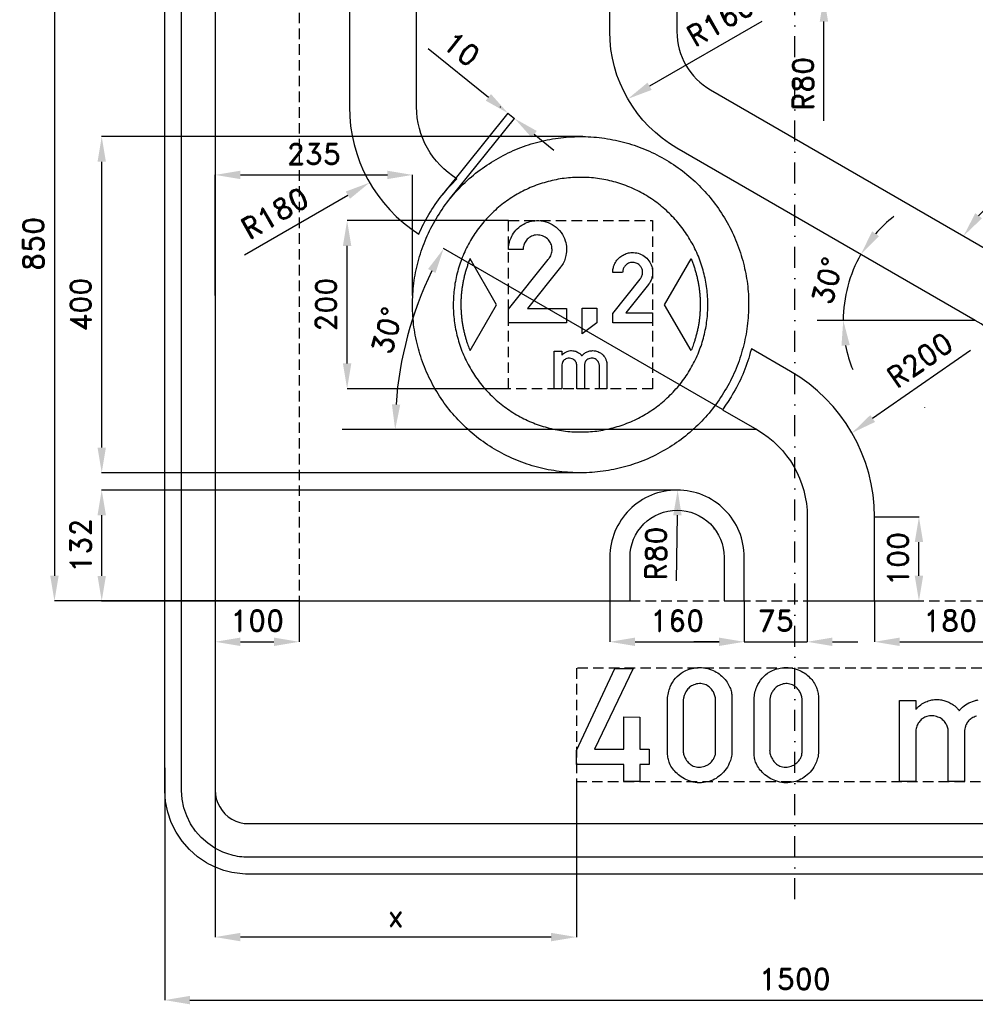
# Model space of a CAD drawing. Header units: millimetres. Extents: x -923 to 891, y -905 to 1016.
# Tile 1 of 3: x -923 to 215, y -905 to 267. Entities that reach past the tile are written whole.
import ezdxf

# ---------------------------------------------------------------- set-up
doc = ezdxf.new("R2010")
doc.units = ezdxf.units.MM
doc.header["$LTSCALE"] = 5
doc.linetypes.add('ČERCHOVANÁX2', pattern=[2, 1, -0.5, 0, -0.5])
doc.linetypes.add('ČÁRKOVANÁX2', pattern=[1.5, 1, -0.5])
doc.layers.add('Kóty', color=2, linetype='Continuous')
doc.layers.add('Značka', color=7, linetype='Continuous')
doc.styles.get("Standard").update_dxf_attribs({"font": 'romand.shx', "height": 25})
doc.dimstyles.get("Standard").update_dxf_attribs({"dimtxt": 25, "dimasz": 30, "dimexe": 0.18, "dimexo": 0.0625, "dimgap": 12.5, "dimtad": 1, "dimdec": 0, "dimzin": 0, "dimdsep": 46, "dimtxsty": 'Standard', "dimcen": 0.09, "dimadec": 0, "dimazin": 0, "dimtfac": 1, "dimtdec": 0, "dimtofl": 0, "dimtmove": 0, "dimatfit": 3, "dimfxl": 1, "dimtolj": 1, "dimtzin": 0, "dimarcsym": 0})

# ---------------------------------------------------------------- blocks, each defined once
blk = doc.blocks.new('*D0')
at = {"layer": 'Defpoints', "color": 0, "transparency": 16777216}
for p in [(-690, -591.3), (-260, -640), (-690, -825)]:
    blk.add_point(p, dxfattribs=at)
at = {"layer": 'Kóty', "color": 0, "lineweight": -2, "transparency": 16777216}
for p, q in [((-690, -591.4), (-690, -825.2)), ((-260, -640), (-260, -825.2)), ((-290, -825), (-660, -825))]:
    blk.add_line(p, q, dxfattribs=at)
at = {"layer": 'Kóty', "color": 0, "transparency": 16777216}
for points in [[(-660, -820), (-660, -830), (-690, -825)], [(-290, -820), (-290, -830), (-260, -825)]]:
    blk.add_solid(points, dxfattribs=at)
at = {"layer": 'Kóty', "color": 0, "transparency": 16777216, "insert": (-475, -800), "char_height": 25, "attachment_point": 5}
blk.add_mtext('\\A1;x', dxfattribs=at)
blk = doc.blocks.new('*D2')
at = {"layer": 'Defpoints', "color": 0, "transparency": 16777216}
for p in [(-532.9, 27.6), (-340.7, 27.6), (-340.7, -172.4)]:
    blk.add_point(p, dxfattribs=at)
at = {"layer": 'Kóty', "color": 0, "lineweight": -2, "transparency": 16777216}
for p, q in [((-340.7, 27.6), (-533, 27.6)), ((-532.9, -142.4), (-532.9, -2.4)), ((-340.7, -172.4), (-533, -172.4))]:
    blk.add_line(p, q, dxfattribs=at)
at = {"layer": 'Kóty', "color": 0, "transparency": 16777216}
for points in [[(-537.9, -2.4), (-527.9, -2.4), (-532.9, 27.6)], [(-537.9, -142.4), (-527.9, -142.4), (-532.9, -172.4)]]:
    blk.add_solid(points, dxfattribs=at)
at = {"layer": 'Kóty', "color": 0, "transparency": 16777216, "insert": (-557.9, -72.4), "char_height": 25, "attachment_point": 5, "rotation": 90}
blk.add_mtext('\\A1;200', dxfattribs=at)
blk = doc.blocks.new('*D3')
at = {"layer": 'Defpoints', "color": 0, "transparency": 16777216}
for p in [(-825, 127.6), (-252.4, 127.6), (-253.9, -272.4)]:
    blk.add_point(p, dxfattribs=at)
at = {"layer": 'Kóty', "color": 0, "lineweight": -2, "transparency": 16777216}
for p, q in [((-252.4, 127.6), (-825.2, 127.6)), ((-825, -242.4), (-825, 97.6)), ((-253.9, -272.4), (-825.2, -272.4))]:
    blk.add_line(p, q, dxfattribs=at)
at = {"layer": 'Kóty', "color": 0, "transparency": 16777216}
for points in [[(-830, 97.6), (-820, 97.6), (-825, 127.6)], [(-830, -242.4), (-820, -242.4), (-825, -272.4)]]:
    blk.add_solid(points, dxfattribs=at)
at = {"layer": 'Kóty', "color": 0, "transparency": 16777216, "insert": (-850, -72.4), "char_height": 25, "attachment_point": 5, "rotation": 90}
blk.add_mtext('\\A1;400', dxfattribs=at)
blk = doc.blocks.new('*D5')
at = {"layer": 'Defpoints', "color": 0, "transparency": 16777216}
for p in [(94.9, -425), (274.9, -425), (274.9, -473.6)]:
    blk.add_point(p, dxfattribs=at)
at = {"layer": 'Kóty', "color": 0, "lineweight": -2, "transparency": 16777216}
for p, q in [((94.9, -425.1), (94.9, -473.8)), ((274.9, -425.1), (274.9, -473.8)), ((124.9, -473.6), (244.9, -473.6))]:
    blk.add_line(p, q, dxfattribs=at)
at = {"layer": 'Kóty', "color": 0, "transparency": 16777216}
for points in [[(124.9, -468.6), (124.9, -478.6), (94.9, -473.6)], [(244.9, -468.6), (244.9, -478.6), (274.9, -473.6)]]:
    blk.add_solid(points, dxfattribs=at)
at = {"layer": 'Kóty', "color": 0, "transparency": 16777216, "insert": (184.9, -448.6), "char_height": 25, "attachment_point": 5}
blk.add_mtext('\\A1;180', dxfattribs=at)
blk = doc.blocks.new('*D7')
at = {"layer": 'Defpoints', "color": 0, "transparency": 16777216}
for p in [(-350.2, 162.9), (-506.1, 72.9)]:
    blk.add_point(p, dxfattribs=at)
at = {"layer": 'Kóty', "color": 0, "lineweight": -2, "transparency": 16777216}
for p, q in [((-350.3, 162.9), (-350.1, 162.9)), ((-350.2, 162.8), (-350.2, 163)), ((-654.9, -13), (-532, 57.9))]:
    blk.add_line(p, q, dxfattribs=at)
at = {"layer": 'Kóty', "color": 0, "transparency": 16777216}
blk.add_solid([(-534.5, 62.2), (-529.5, 53.6), (-506.1, 72.9)], dxfattribs=at)
at = {"layer": 'Kóty', "color": 0, "transparency": 16777216, "insert": (-619, 36.6), "char_height": 25, "attachment_point": 5, "rotation": 30}
blk.add_mtext('\\A1;R180', dxfattribs=at)
blk = doc.blocks.new('*D8')
at = {"layer": 'Defpoints', "color": 0, "transparency": 16777216}
for p in [(68.1, -225), (-96, -339.3)]:
    blk.add_point(p, dxfattribs=at)
at = {"layer": 'Kóty', "color": 0, "lineweight": -2, "transparency": 16777216}
for p, q in [((209.2, -126.8), (92.7, -207.9)), ((-96.1, -339.3), (-95.9, -339.3)), ((-96, -339.4), (-96, -339.2))]:
    blk.add_line(p, q, dxfattribs=at)
at = {"layer": 'Kóty', "color": 0, "transparency": 16777216}
blk.add_solid([(89.9, -203.8), (95.6, -212), (68.1, -225)], dxfattribs=at)
at = {"layer": 'Kóty', "color": 0, "transparency": 16777216, "insert": (149, -138.2), "char_height": 25, "attachment_point": 5, "rotation": 34.8562}
blk.add_mtext('\\A1;R200', dxfattribs=at)
blk = doc.blocks.new('*D9')
at = {"layer": 'Defpoints', "color": 0, "transparency": 16777216}
for p in [(94.9, -325), (147.8, -325), (94.9, -425)]:
    blk.add_point(p, dxfattribs=at)
at = {"layer": 'Kóty', "color": 0, "lineweight": -2, "transparency": 16777216}
for p, q in [((95, -325), (148, -325)), ((147.8, -395), (147.8, -355)), ((95, -425), (148, -425))]:
    blk.add_line(p, q, dxfattribs=at)
at = {"layer": 'Kóty', "color": 0, "transparency": 16777216}
for points in [[(142.8, -355), (152.8, -355), (147.8, -325)], [(142.8, -395), (152.8, -395), (147.8, -425)]]:
    blk.add_solid(points, dxfattribs=at)
at = {"layer": 'Kóty', "color": 0, "transparency": 16777216, "insert": (122.8, -375), "char_height": 25, "attachment_point": 5, "rotation": 90}
blk.add_mtext('\\A1;100', dxfattribs=at)
blk = doc.blocks.new('*D10')
at = {"layer": 'Defpoints', "color": 0, "transparency": 16777216}
for p in [(-449.7, -73.8), (-86.2, -197.4), (-538.7, -221.1), (-45.1, -221.1), (-45.1, -221.1)]:
    blk.add_point(p, dxfattribs=at)
at = {"layer": 'Kóty', "color": 0, "lineweight": -2, "transparency": 16777216}
blk.add_line((-86.2, -197.3), (-418.1, -5.7), dxfattribs=at)
blk.add_arc((-45.1, -221.1), 430.6, 153.9926, 176.0074, dxfattribs=at)
at = {"layer": 'Kóty', "color": 0, "transparency": 16777216}
for points in [[(-436.5, -29.9), (-427.7, -34.6), (-418, -5.8)], [(-469.6, -191.3), (-479.6, -190.9), (-475.7, -221.1)]]:
    blk.add_solid(points, dxfattribs=at)
at = {"layer": 'Kóty', "color": 0, "transparency": 16777216, "insert": (-485.2, -103.2), "char_height": 25, "attachment_point": 5, "rotation": 75}
blk.add_mtext('\\A1;30°', dxfattribs=at)
blk = doc.blocks.new('*D15')
at = {"layer": 'Defpoints', "color": 0, "transparency": 16777216}
for p in [(-100.2, 183.2), (391, 168), (295.6, 71.7), (254.9, -21.8), (306.4, -64.4)]:
    blk.add_point(p, dxfattribs=at)
at = {"layer": 'Kóty', "color": 0, "lineweight": -2, "transparency": 16777216}
blk.add_arc((310.2, -53.7), 126.3, 83.6434, 136.3566, dxfattribs=at)
at = {"layer": 'Kóty', "color": 0, "transparency": 16777216}
for points in [[(325.4, 76.6), (323.1, 66.9), (353.4, 64.9)], [(222.9, 30.4), (214.9, 36.4), (200.9, 9.4)]]:
    blk.add_solid(points, dxfattribs=at)
at = {"layer": 'Kóty', "color": 0, "transparency": 16777216, "insert": (258.5, 88.4), "char_height": 25, "attachment_point": 5, "rotation": 20}
blk.add_mtext('\\A1;80°', dxfattribs=at)
blk = doc.blocks.new('*D23')
at = {"layer": 'Defpoints', "color": 0, "transparency": 16777216}
for p in [(-60.1, -425), (14.9, -425), (-60.1, -473.6)]:
    blk.add_point(p, dxfattribs=at)
at = {"layer": 'Kóty', "color": 0, "lineweight": -2, "transparency": 16777216}
for p, q in [((-60.1, -425.1), (-60.1, -473.8)), ((14.9, -425.1), (14.9, -473.8)), ((-90.1, -473.6), (-120.1, -473.6)), ((44.9, -473.6), (74.9, -473.6))]:
    blk.add_line(p, q, dxfattribs=at)
at = {"layer": 'Kóty', "color": 0, "transparency": 16777216}
for points in [[(-90.1, -468.6), (-90.1, -478.6), (-60.1, -473.6)], [(44.9, -468.6), (44.9, -478.6), (14.9, -473.6)]]:
    blk.add_solid(points, dxfattribs=at)
at = {"layer": 'Kóty', "color": 0, "transparency": 16777216, "insert": (-22.6, -448.6), "char_height": 25, "attachment_point": 5}
blk.add_mtext('\\A1;75', dxfattribs=at)
blk = doc.blocks.new('*D26')
at = {"layer": 'Defpoints', "color": 0, "transparency": 16777216}
for p in [(-590.1, 425), (-881.3, -425), (-590.1, -425)]:
    blk.add_point(p, dxfattribs=at)
at = {"layer": 'Kóty', "color": 0, "lineweight": -2, "transparency": 16777216}
for p, q in [((-590.1, 425), (-881.4, 425)), ((-881.3, 395), (-881.3, -395)), ((-590.1, -425), (-881.4, -425))]:
    blk.add_line(p, q, dxfattribs=at)
at = {"layer": 'Kóty', "color": 0, "transparency": 16777216}
for points in [[(-886.3, 395), (-876.3, 395), (-881.3, 425)], [(-886.3, -395), (-876.3, -395), (-881.3, -425)]]:
    blk.add_solid(points, dxfattribs=at)
at = {"layer": 'Kóty', "color": 0, "transparency": 16777216, "insert": (-906.3, 0), "char_height": 25, "attachment_point": 5, "rotation": 90}
blk.add_mtext('\\A1;850', dxfattribs=at)
blk = doc.blocks.new('*D29')
at = {"layer": 'Defpoints', "color": 0, "transparency": 16777216}
for p in [(-220.1, -425), (-60.1, -425.1), (-60.1, -473.6)]:
    blk.add_point(p, dxfattribs=at)
at = {"layer": 'Kóty', "color": 0, "lineweight": -2, "transparency": 16777216}
for p, q in [((-220.1, -425.1), (-220.1, -473.8)), ((-60.1, -425.1), (-60.1, -473.8)), ((-190.1, -473.6), (-90.1, -473.6))]:
    blk.add_line(p, q, dxfattribs=at)
at = {"layer": 'Kóty', "color": 0, "transparency": 16777216}
for points in [[(-190.1, -468.6), (-190.1, -478.6), (-220.1, -473.6)], [(-90.1, -468.6), (-90.1, -478.6), (-60.1, -473.6)]]:
    blk.add_solid(points, dxfattribs=at)
at = {"layer": 'Kóty', "color": 0, "transparency": 16777216, "insert": (-140.1, -448.6), "char_height": 25, "attachment_point": 5}
blk.add_mtext('\\A1;160', dxfattribs=at)
blk = doc.blocks.new('*D30')
at = {"layer": 'Defpoints', "color": 0, "transparency": 16777216}
for p in [(-825, -293), (-140.1, -293), (-220.1, -425.1)]:
    blk.add_point(p, dxfattribs=at)
at = {"layer": 'Kóty', "color": 0, "lineweight": -2, "transparency": 16777216}
for p, q in [((-140.1, -293), (-825.2, -293)), ((-825, -395.1), (-825, -323)), ((-220.1, -425.1), (-825.2, -425.1))]:
    blk.add_line(p, q, dxfattribs=at)
at = {"layer": 'Kóty', "color": 0, "transparency": 16777216}
for points in [[(-830, -323), (-820, -323), (-825, -293)], [(-830, -395.1), (-820, -395.1), (-825, -425.1)]]:
    blk.add_solid(points, dxfattribs=at)
at = {"layer": 'Kóty', "color": 0, "transparency": 16777216, "insert": (-850, -359), "char_height": 25, "attachment_point": 5, "rotation": 90}
blk.add_mtext('\\A1;132', dxfattribs=at)
blk = doc.blocks.new('*D34')
at = {"layer": 'Defpoints', "color": 0, "transparency": 16777216}
for p in [(-750, -623.5), (750, -623.5), (750, -900)]:
    blk.add_point(p, dxfattribs=at)
at = {"layer": 'Kóty', "color": 0, "lineweight": -2, "transparency": 16777216}
for p, q in [((-750, -623.6), (-750, -900.2)), ((750, -623.6), (750, -900.2)), ((-720, -900), (720, -900))]:
    blk.add_line(p, q, dxfattribs=at)
at = {"layer": 'Kóty', "color": 0, "transparency": 16777216}
for points in [[(-720, -895), (-720, -905), (-750, -900)], [(720, -895), (720, -905), (750, -900)]]:
    blk.add_solid(points, dxfattribs=at)
at = {"layer": 'Kóty', "color": 0, "transparency": 16777216, "insert": (0, -875), "char_height": 25, "attachment_point": 5}
blk.add_mtext('\\A1;1500', dxfattribs=at)
blk = doc.blocks.new('*D36')
at = {"layer": 'Defpoints', "color": 0, "transparency": 16777216}
for p in [(-690, -425.1), (-590.1, -425), (-590.1, -473.6)]:
    blk.add_point(p, dxfattribs=at)
at = {"layer": 'Kóty', "color": 0, "lineweight": -2, "transparency": 16777216}
for p, q in [((-690, -425.1), (-690, -473.8)), ((-590.1, -425.1), (-590.1, -473.8)), ((-660, -473.6), (-620.1, -473.6))]:
    blk.add_line(p, q, dxfattribs=at)
at = {"layer": 'Kóty', "color": 0, "transparency": 16777216}
for points in [[(-660, -468.6), (-660, -478.6), (-690, -473.6)], [(-620.1, -468.6), (-620.1, -478.6), (-590.1, -473.6)]]:
    blk.add_solid(points, dxfattribs=at)
at = {"layer": 'Kóty', "color": 0, "transparency": 16777216, "insert": (-640, -448.6), "char_height": 25, "attachment_point": 5}
blk.add_mtext('\\A1;100', dxfattribs=at)
blk = doc.blocks.new('*D40')
at = {"layer": 'Defpoints', "color": 0, "transparency": 16777216}
for p in [(34.7, 374.5), (34.7, 294.5)]:
    blk.add_point(p, dxfattribs=at)
at = {"layer": 'Kóty', "color": 0, "lineweight": -2, "transparency": 16777216}
for p, q in [((34.6, 374.5), (34.8, 374.5)), ((34.7, 374.4), (34.7, 374.6)), ((34.7, 146.4), (34.7, 264.5))]:
    blk.add_line(p, q, dxfattribs=at)
at = {"layer": 'Kóty', "color": 0, "transparency": 16777216}
blk.add_solid([(29.7, 264.5), (39.7, 264.5), (34.7, 294.5)], dxfattribs=at)
at = {"layer": 'Kóty', "color": 0, "transparency": 16777216, "insert": (9.7, 190.5), "char_height": 25, "attachment_point": 5, "rotation": 90}
blk.add_mtext('\\A1;R80', dxfattribs=at)
blk = doc.blocks.new('*D41')
at = {"layer": 'Defpoints', "color": 0, "transparency": 16777216}
for p in [(-140.2, 113.9), (67.2, -37.3), (26.6, -91.1), (214.9, -91.1), (214.9, -91.1)]:
    blk.add_point(p, dxfattribs=at)
at = {"layer": 'Kóty', "color": 0, "lineweight": -2, "transparency": 16777216}
for start, end in [(128.104, 139.052), (190.948, 201.896)]:
    blk.add_arc((214.9, -91.1), 157.2, start, end, dxfattribs=at)
at = {"layer": 'Kóty', "color": 0, "transparency": 16777216}
for points in [[(100.2, 9.1), (92.1, 14.9), (78.7, -12.5)], [(55.6, -121.4), (65.5, -120.5), (57.7, -91.1)]]:
    blk.add_solid(points, dxfattribs=at)
at = {"layer": 'Kóty', "color": 0, "transparency": 16777216, "insert": (38.9, -43.9), "char_height": 25, "attachment_point": 5, "rotation": 75}
blk.add_mtext('\\A1;30°', dxfattribs=at)
blk = doc.blocks.new('*D42')
at = {"layer": 'Defpoints', "color": 0, "transparency": 16777216}
for p in [(-455, 82), (-690, -61.3), (-455, -61.3)]:
    blk.add_point(p, dxfattribs=at)
at = {"layer": 'Kóty', "color": 0, "lineweight": -2, "transparency": 16777216}
for p, q in [((-690, -61.3), (-690, 82.1)), ((-455, -61.3), (-455, 82.1)), ((-660, 82), (-485, 82))]:
    blk.add_line(p, q, dxfattribs=at)
at = {"layer": 'Kóty', "color": 0, "transparency": 16777216}
for points in [[(-660, 87), (-660, 77), (-690, 82)], [(-485, 87), (-485, 77), (-455, 82)]]:
    blk.add_solid(points, dxfattribs=at)
at = {"layer": 'Kóty', "color": 0, "transparency": 16777216, "insert": (-572.5, 107), "char_height": 25, "attachment_point": 5}
blk.add_mtext('\\A1;235', dxfattribs=at)
blk = doc.blocks.new('*D43')
at = {"layer": 'Defpoints', "color": 0, "transparency": 16777216}
for p in [(-341.4, 155.5), (-418.8, 59.2), (-411, 53)]:
    blk.add_point(p, dxfattribs=at)
at = {"layer": 'Kóty', "color": 0, "lineweight": -2, "transparency": 16777216}
for p, q in [((-364.7, 174.3), (-436.3, 231.9)), ((-418.7, 59.3), (-341.2, 155.6)), ((-410.9, 53), (-333.5, 149.3)), ((-310.2, 130.4), (-286.8, 111.6))]:
    blk.add_line(p, q, dxfattribs=at)
at = {"layer": 'Kóty', "color": 0, "transparency": 16777216}
for points in [[(-361.6, 178.2), (-367.9, 170.4), (-341.4, 155.5)], [(-307.1, 134.3), (-313.3, 126.5), (-333.6, 149.2)]]:
    blk.add_solid(points, dxfattribs=at)
at = {"layer": 'Kóty', "color": 0, "transparency": 16777216, "insert": (-396.6, 231.9), "char_height": 25, "attachment_point": 5, "rotation": 321.1897}
blk.add_mtext('\\A1;10', dxfattribs=at)

msp = doc.modelspace()

# ---------------------------------------------------------------- linework, layer by layer
at = {"layer": 'Kóty'}
for p, q in [((-39.4, 264.4), (-172.8, 187.5)), ((154.8, -195), (155, -195)), ((154.9, -195.1), (154.9, -194.9)), ((-140.6, -401), (-139.7, -323))]:
    msp.add_line(p, q, dxfattribs=at)
for points in [[(-341.4, 155.5), (-333.6, 149.2)], [(214.9, -91.1), (26.6, -91.1)], [(-45.1, -221.1), (-538.7, -221.1)], [(-60.1, -473.6), (14.9, -473.6)]]:
    msp.add_lwpolyline(points, dxfattribs=at)
msp.add_arc((218.2, -92), 160.6, 150.316, 179.684, dxfattribs=at)
for points in [[(-175.3, 191.8), (-170.3, 183.2), (-198.7, 172.5)], [(-144.7, -323), (-134.7, -323), (-139.4, -293)]]:
    msp.add_solid(points, dxfattribs=at)
at = {"layer": 'Značka', "color": 6, "linetype": 'ČERCHOVANÁX2', "ltscale": 5}
msp.add_lwpolyline([(0, -780), (0, 780)], dxfattribs=at)
at = {"layer": 'Značka', "color": 5}
for points in [[(-650, -750), (-650.4, -750), (-650.8, -750, -0.032179), (-663.7, -749.1, -0.035424), (-676.4, -746.5, -0.036246), (-688.7, -742.3, -0.034396), (-700.2, -736.5), (-711, -729.3), (-720.7, -720.7), (-729.3, -711), (-736.5, -700.2), (-742.3, -688.7), (-746.5, -676.4), (-749.1, -663.7), (-750, -650.8), (-750, -650.4), (-750, -650), (-750, 650)], [(-650, -730), (-650.3, -730), (-650.6, -730, -0.032186), (-661, -729.3, -0.035459), (-671.1, -727.2, -0.036279), (-680.9, -723.8), (-690.2, -719.2), (-698.8, -713.4), (-706.6, -706.6), (-713.4, -698.8), (-719.2, -690.2), (-723.8, -680.9), (-727.2, -671.1), (-729.3, -661), (-730, -650.6), (-730, -650.3), (-730, -650), (-730, 650)], [(-690, 650), (-690, -650), (-690, -650.2), (-690, -650.3), (-689.6, -655.5), (-688.6, -660.6), (-686.9, -665.5), (-684.6, -670.1), (-681.7, -674.4), (-678.3, -678.3), (-674.4, -681.7), (-670.1, -684.6), (-665.5, -686.9), (-660.5, -688.6), (-655.5, -689.7, 0.036734), (-650.3, -690), (-650.2, -690), (-650, -690)], [(750, 650), (750, -650), (750, -650.4), (750, -650.8), (749.1, -663.7), (746.5, -676.4), (742.3, -688.7), (736.5, -700.2), (729.3, -711), (720.7, -720.7), (711, -729.3), (700.2, -736.5), (688.7, -742.3, -0.033376), (676.4, -746.5, -0.034135), (663.7, -749.1, -0.036747), (650.8, -750), (650.4, -750), (650, -750), (-650, -750)], [(-650, -690), (650, -690), (650.2, -690), (650.3, -690, 0.032172), (655.5, -689.6, 0.035405), (660.6, -688.6), (665.5, -686.9), (670.1, -684.6), (674.4, -681.7), (678.3, -678.3), (681.7, -674.4), (684.6, -670.1), (686.9, -665.5), (688.6, -660.6), (689.7, -655.5), (690, -650.3), (690, -650.2), (690, -650), (690, 650)], [(730, 650), (730, -650), (730, -650.3), (730, -650.6), (729.3, -661), (727.2, -671.1), (723.8, -680.9), (719.2, -690.2), (713.4, -698.8), (706.6, -706.6), (698.8, -713.4), (690.2, -719.2), (680.9, -723.8), (671.1, -727.2, -0.034161), (661, -729.3, -0.03675), (650.6, -730), (650.3, -730), (650, -730), (-650, -730)], [(480, 302.4), (480, 219.3, -0.087489), (466.1, 140.7), (363.9, -140.2, 0.093438), (354.9, -195), (354.9, -425), (274.9, -425), (274.9, -195, 0.267949), (214.9, -91.1), (-140.2, 113.9, -0.267949), (-220.2, 252.5), (-220.2, 302.4)], [(-140.2, 302.4), (-140.2, 252.5, 0.267949), (-100.2, 183.2), (254.9, -21.8, -0.084074), (306.4, -64.4), (391, 168, 0.087489), (400, 219.3), (400, 302.4)], [(-340.7, -94.1), (-340.7, -77.9), (-293.4, -18.5, 0.004071), (-292.8, -17.6, 0.012139), (-292.1, -16.7, 0.08299), (-289.5, -11.3, 0.094408), (-289, -5.4, 0.092134), (-290.2, 0, 0.08404), (-293.3, 4.6, 0.098137), (-298.6, 8.8, 0.106051), (-305.1, 10.5, 0.106168), (-311.7, 9.7, 0.099954), (-317.5, 6.3, 0.083722), (-321.1, 2.1, 0.091648), (-323, -3, 0.026146), (-323.3, -4.8, 0.008682), (-323.5, -6.7), (-340.7, -6.7, -0.003377), (-340.6, -5.1, -0.010131), (-340.6, -3.5, -0.059422), (-339.1, 3.8, -0.058235), (-336, 10.6, -0.072151), (-330.3, 18, -0.072222), (-322.7, 23.5, -0.061479), (-315.4, 26.5, -0.059941), (-307.6, 27.6, -0.083063), (-296.4, 26.3, -0.087047), (-286.3, 21.4, -0.087765), (-278.2, 13.6, -0.087799), (-273.2, 3.5, -0.068484), (-271.7, -5.1, -0.062422), (-272.4, -13.8, -0.05069), (-274.3, -20.3, -0.061844), (-277.6, -26.1, -0.008353), (-278.2, -27, -0.002783), (-278.9, -27.9), (-318.1, -76.8), (-271.8, -76.8), (-271.8, -94.1), (-340.7, -94.1)], [(-216.7, -94.1), (-216.7, -83), (-184.2, -42.1, 0.004071), (-183.8, -41.5, 0.012139), (-183.3, -40.9, 0.08299), (-181.6, -37.2, 0.094408), (-181.2, -33.1, 0.092134), (-182, -29.4, 0.08404), (-184.1, -26.2, 0.098137), (-187.8, -23.4, 0.106051), (-192.2, -22.2, 0.106168), (-196.8, -22.7, 0.099954), (-200.8, -25.1, 0.083722), (-203.3, -28, 0.091648), (-204.6, -31.4, 0.026146), (-204.8, -32.7, 0.008682), (-204.9, -34), (-216.7, -34, -0.003377), (-216.7, -32.9, -0.010131), (-216.6, -31.8, -0.059422), (-215.6, -26.8, -0.058235), (-213.5, -22.1, -0.072151), (-209.6, -17, -0.072222), (-204.3, -13.3, -0.061479), (-199.3, -11.2, -0.059941), (-194, -10.4, -0.083063), (-186.3, -11.3, -0.087047), (-179.3, -14.7, -0.087765), (-173.7, -20.1, -0.087799), (-170.3, -27, -0.068484), (-169.3, -32.9, -0.062422), (-169.8, -38.9, -0.05069), (-171.1, -43.3, -0.061844), (-173.3, -47.3, -0.008353), (-173.8, -47.9, -0.002783), (-174.2, -48.5), (-201.2, -82.2), (-169.3, -82.2), (-169.3, -94.1), (-216.7, -94.1)], [(-386.6, -126.9), (-355, -72.4), (-386.6, -17.8), (-386.7, -17.9), (-386.7, -18), (-386.9, -18.4), (-387, -18.7), (-387.2, -19.1), (-387.4, -19.6, 0.008441), (-389, -23.9, 0.010131), (-390.5, -28.4, 0.009595), (-391.9, -32.8, 0.006815), (-393.1, -37.3, 0.006632), (-394.1, -41.9, 0.009046), (-395.1, -46.4, 0.009795), (-395.9, -51, 0.008885), (-396.5, -55.6, 0.008869), (-397, -60.3, 0.009745), (-397.3, -64.9, 0.009043), (-397.4, -69.6, 0.006757), (-397.4, -74.2, 0.006755), (-397.3, -78.9, 0.009039), (-397, -83.6, 0.009746), (-396.6, -88.2, 0.008884), (-396, -92.8, 0.00889), (-395.3, -97.4, 0.009763), (-394.4, -102, 0.009034), (-393.3, -106.5, 0.006697), (-392.1, -111, 0.005982), (-390.9, -115.1, 0.007979), (-389.6, -119.1, 0.007189), (-388.5, -122.2, 0.007211), (-387.3, -125.4), (-387, -126.2), (-386.6, -126.9)], [(-123.4, -126.9), (-155, -72.4), (-123.4, -17.8), (-123.3, -17.9), (-123.3, -18), (-123.1, -18.4), (-123, -18.7), (-122.8, -19.1), (-122.6, -19.6, -0.008441), (-121, -23.9, -0.010131), (-119.5, -28.4, -0.009595), (-118.1, -32.8, -0.006815), (-116.9, -37.3, -0.006632), (-115.9, -41.9, -0.009046), (-114.9, -46.4, -0.009795), (-114.1, -51, -0.008885), (-113.5, -55.6, -0.008869), (-113, -60.3, -0.009745), (-112.7, -64.9, -0.009043), (-112.6, -69.6, -0.006757), (-112.6, -74.2, -0.006755), (-112.7, -78.9, -0.009039), (-113, -83.6, -0.009746), (-113.4, -88.2, -0.008884), (-114, -92.8, -0.00889), (-114.7, -97.4, -0.009763), (-115.6, -102, -0.009034), (-116.7, -106.5, -0.006697), (-117.9, -111, -0.005982), (-119.1, -115.1, -0.007979), (-120.4, -119.1, -0.007189), (-121.5, -122.2, -0.007211), (-122.7, -125.4), (-123, -126.2), (-123.4, -126.9)], [(-286.4, -172.4), (-286.4, -127.7), (-277.4, -127.7), (-277.4, -132.6, -0.003192), (-276.9, -132.1, -0.009567), (-276.4, -131.6, -0.0538), (-274, -129.6, -0.054629), (-271.1, -128.2, -0.049773), (-268.4, -127.3, -0.049909), (-265.6, -127.1, -0.044596), (-263.1, -127.3, -0.045347), (-260.7, -127.9, -0.041532), (-258.5, -128.9, -0.034771), (-256.5, -130.2, -0.023454), (-255.3, -131.1, -0.033511), (-254.3, -132.1, -0.015001), (-253.9, -132.7, -0.004979), (-253.4, -133.3, -0.003807), (-252.9, -132.6, -0.011411), (-252.3, -132, -0.072056), (-249, -129.4, -0.066461), (-245, -127.8, -0.035519), (-242.8, -127.3, -0.035837), (-240.6, -127.1, -0.050519), (-237.4, -127.4, -0.049652), (-234.3, -128.3, -0.068284), (-230.4, -130.4, -0.073295), (-227.3, -133.5, -0.056851), (-225.4, -136.4, -0.048832), (-224.2, -139.7, -0.019163), (-223.9, -140.9, -0.025008), (-223.7, -142.1, -0.009364), (-223.7, -142.6), (-223.6, -143.2), (-223.6, -172.4), (-232.6, -172.4), (-232.6, -145), (-232.6, -144.7, 0.007572), (-232.6, -144.3, 0.050214), (-232.9, -142.7, 0.050892), (-233.5, -141.1, 0.067722), (-234.8, -139.2, 0.066947), (-236.5, -137.6, 0.073523), (-238.7, -136.5, 0.074318), (-241.2, -136, 0.080744), (-243.9, -136.3, 0.08067), (-246.4, -137.4, 0.070504), (-248.2, -138.9, 0.07539), (-249.5, -140.8, 0.050747), (-250.1, -142.5, 0.032977), (-250.5, -144.2), (-250.5, -144.4), (-250.5, -144.6), (-250.5, -172.4), (-259.5, -172.4), (-259.5, -144.8), (-259.5, -144.4, 0.009724), (-259.5, -144.1, 0.073755), (-260, -141.8, 0.069017), (-261.2, -139.8, 0.074723), (-262.9, -138, 0.073776), (-265.1, -136.7, 0.089058), (-268.2, -136.1, 0.093654), (-271.3, -136.5, 0.073311), (-273.4, -137.5, 0.071137), (-275.2, -139, 0.077006), (-276.6, -141.3, 0.077985), (-277.3, -143.8, 0.008047), (-277.4, -144.1), (-277.4, -144.5), (-277.4, -172.4), (-286.4, -172.4)], [(-151.4, -544.1, -0.001981), (-151.4, -542.9, -0.005947), (-151.4, -541.7, -0.049019), (-150.5, -534.3, -0.049992), (-148.2, -527.2, -0.079537), (-142, -517, -0.089087), (-132.9, -509.4, -0.059796), (-125.9, -506.2, -0.052018), (-118.3, -504.6, -0.062017), (-108.5, -504.6, -0.0645), (-99, -507, -0.055438), (-91.7, -510.7, -0.055485), (-85.3, -515.9, -0.051112), (-80.6, -521.5, -0.054897), (-77.2, -528, -0.045234), (-75.5, -533.5, -0.045981), (-74.8, -539.3, -0.0123), (-74.8, -541.3, -0.004103), (-74.8, -543.3), (-74.8, -602.1, -0.002302), (-74.8, -603.3, -0.006906), (-74.8, -604.5, -0.051777), (-75.7, -611.5, -0.049693), (-78, -618.2, -0.066796), (-83.1, -626.7, -0.065906), (-90.1, -633.5, -0.061099), (-97.7, -638.2, -0.064143), (-106.2, -640.8, -0.069662), (-116, -641.3, -0.067451), (-125.6, -639.2, -0.056809), (-133.3, -635.5, -0.049588), (-140.1, -630.3, -0.048055), (-145.3, -624.8, -0.06588), (-149, -618.2, -0.054767), (-150.8, -612.3, -0.042362), (-151.4, -606.2, -0.009254), (-151.4, -604.1, -0.003103), (-151.4, -602.1), (-151.4, -544.1)], [(-48.4, -544.1, -0.001981), (-48.4, -542.9, -0.005947), (-48.4, -541.7, -0.049019), (-47.5, -534.3, -0.049992), (-45.2, -527.2, -0.079537), (-39, -517, -0.089087), (-29.8, -509.4, -0.059796), (-22.9, -506.2, -0.052018), (-15.3, -504.6, -0.062017), (-5.5, -504.6, -0.0645), (4, -507, -0.055438), (11.3, -510.7, -0.055485), (17.7, -515.9, -0.051112), (22.4, -521.5, -0.054897), (25.8, -528, -0.045234), (27.5, -533.5, -0.045981), (28.2, -539.3, -0.0123), (28.2, -541.3, -0.004103), (28.2, -543.3), (28.2, -602.1, -0.002302), (28.2, -603.3, -0.006906), (28.2, -604.5, -0.051777), (27.3, -611.5, -0.049693), (25, -618.2, -0.066796), (19.9, -626.7, -0.065906), (12.9, -633.5, -0.061099), (5.3, -638.2, -0.064143), (-3.2, -640.8, -0.069662), (-13, -641.3, -0.067451), (-22.6, -639.2, -0.056809), (-30.3, -635.5, -0.049588), (-37.1, -630.3, -0.048055), (-42.2, -624.8, -0.06588), (-46, -618.2, -0.054767), (-47.8, -612.3, -0.042362), (-48.4, -606.2, -0.009254), (-48.4, -604.1, -0.003103), (-48.4, -602.1), (-48.4, -544.1)], [(-132.9, -544.1), (-132.9, -602.1, 0.003201), (-132.9, -602.9, 0.009635), (-132.9, -603.7, 0.07387), (-131.9, -608.7, 0.059521), (-129.6, -613.4, 0.070725), (-125.8, -618.2, 0.09458), (-120.8, -621.5, 0.108402), (-114, -622.8, 0.087553), (-107.1, -621.5, 0.078159), (-101.6, -618.6, 0.088168), (-97.4, -614.2, 0.061769), (-95.4, -610.5, 0.061186), (-94.4, -606.5, 0.025182), (-94.2, -604.3, 0.008386), (-94.2, -602.1), (-94.2, -544.1, 0.005497), (-94.3, -542.2, 0.016502), (-94.5, -540.3, 0.058317), (-95.8, -535.5, 0.064725), (-98.2, -531.2, 0.088091), (-102.8, -526.6, 0.09789), (-108.7, -523.9, 0.099844), (-115.2, -523.5, 0.088272), (-121.6, -525.5, 0.074159), (-126.2, -528.7, 0.075675), (-129.7, -533.1, 0.052597), (-131.4, -536.7, 0.046075), (-132.4, -540.6, 0.014324), (-132.7, -542.4, 0.004786), (-132.9, -544.1)], [(-29.8, -544.1), (-29.8, -602.1, 0.003201), (-29.9, -602.9, 0.009635), (-29.8, -603.7, 0.07387), (-28.9, -608.7, 0.059521), (-26.6, -613.4, 0.070725), (-22.8, -618.2, 0.09458), (-17.8, -621.5, 0.108402), (-11, -622.8, 0.087553), (-4.1, -621.5, 0.078159), (1.4, -618.6, 0.088168), (5.6, -614.2, 0.061769), (7.6, -610.5, 0.061186), (8.6, -606.5, 0.025182), (8.8, -604.3, 0.008386), (8.8, -602.1), (8.8, -544.1, 0.005497), (8.7, -542.2, 0.016502), (8.5, -540.3, 0.058317), (7.2, -535.5, 0.064725), (4.8, -531.2, 0.088091), (0.2, -526.6, 0.09789), (-5.7, -523.9, 0.099844), (-12.2, -523.5, 0.088272), (-18.6, -525.5, 0.074159), (-23.2, -528.7, 0.075675), (-26.7, -533.1, 0.052597), (-28.4, -536.7, 0.046075), (-29.4, -540.6, 0.014324), (-29.7, -542.4, 0.004786), (-29.8, -544.1)], [(124.6, -640), (124.6, -543.5), (144, -543.5), (144, -554.3, -0.003192), (145, -553.1, -0.009567), (146.1, -551.9, -0.0538), (151.4, -547.6, -0.054629), (157.5, -544.6, -0.049773), (163.3, -542.8, -0.049909), (169.3, -542.3, -0.044596), (174.7, -542.7, -0.045347), (179.9, -544.1, -0.041532), (184.7, -546.2, -0.034771), (189.1, -549, -0.023454), (191.6, -550.9, -0.033511), (193.7, -553.1, -0.015001), (194.8, -554.3, -0.004979), (195.7, -555.6, -0.003807), (196.9, -554.2, -0.011411), (198.1, -552.9, -0.072056), (205.3, -547.3, -0.066461), (213.8, -543.8, -0.035519), (218.5, -542.7, -0.035837)], [(216.2, -562.2, 0.08067), (210.8, -564.6, 0.070504), (206.9, -567.8, 0.07539), (204.2, -571.9, 0.050747), (202.8, -575.4, 0.032977), (202.1, -579.1), (202, -579.6), (202, -580.1), (202, -640), (182.6, -640), (182.6, -580.5, 0.003243), (182.6, -579.7, 0.009724), (182.6, -578.9, 0.073755), (181.4, -574.1, 0.069017), (179, -569.7, 0.074723), (175.3, -565.8, 0.073776), (170.5, -563.1, 0.089058), (163.9, -561.6, 0.093654), (157.2, -562.5, 0.073311), (152.6, -564.7, 0.071137), (148.8, -568, 0.077006), (145.7, -572.8, 0.077985), (144.2, -578.3, 0.008047), (144.1, -579.1, 0.002692), (144, -579.8), (144, -640), (124.6, -640)]]:
    msp.add_lwpolyline(points, format="xyb", dxfattribs=at)
at = {"layer": 'Značka', "color": 6, "linetype": 'ČÁRKOVANÁX2', "ltscale": 2.5}
for points in [[(-590.1, -425), (539.9, -425), (539.9, 425), (-590.1, 425)], [(-260, -640), (260, -640), (260, -505), (-260, -505)]]:
    msp.add_lwpolyline(points, close=True, dxfattribs=at)
at = {"layer": 'Značka', "color": 5}
for points in [[(-402.1, 77.5, -0.261866), (-450.2, 162.9), (-450.2, 302.4), (-398.2, 289.5, 0.707858), (-391.6, 299.6), (-485.1, 422.5, 0.495587), (-495.3, 422.5), (-588.8, 299.6, 0.707858), (-582.1, 289.5), (-530.2, 302.4), (-530.2, 162.9, 0.255053), (-447.6, 11.6, -0.032963), (-435.5, 35, -0.034334), (-420, 57.7, -0.033308)], [(-86.2, -197.4), (-45.1, -221.1, -0.267949), (14.9, -325), (14.9, -425), (94.9, -425), (94.9, -325, 0.267949), (-5.1, -151.8), (-51.6, -124.9, -0.005965), (-52.9, -129.4, -0.03652), (-61.9, -155.4, -0.034656), (-74.5, -179.8, -0.02605)], [(-196.1, -401), (-196.1, -373, -0.414214), (-140.1, -317, -0.414214), (-84.1, -373), (-84.1, -401), (-84.1, -425), (-60.1, -425), (-60.1, -373, 0.414214), (-140.1, -293), (-140.1, -293, 0.414214), (-220.1, -373), (-220.1, -425), (-196.1, -425)]]:
    msp.add_lwpolyline(points, format="xyb", close=True, dxfattribs=at)
at = {"layer": 'Značka', "color": 1}
for points in [[(-55, -72.4), (-55, -73.7), (-55, -75, -0.032167), (-57, -101.1, -0.035723), (-62.5, -126.7, -0.036666), (-71.1, -151.4, -0.034754), (-83.1, -174.6, -0.034039), (-97.9, -196.3, -0.034453), (-115.4, -215.6, -0.034561), (-135.3, -232.7, -0.034427), (-157.3, -246.9, -0.034389), (-180.9, -258.2, -0.034418), (-205.8, -266.2, -0.034423), (-231.5, -271.1, -0.034417), (-257.6, -272.4, -0.034416), (-283.7, -270.4, -0.034417), (-309.3, -264.9, -0.034417), (-334, -256.2, -0.034417), (-357.3, -244.3, -0.034417), (-378.9, -229.5, -0.034417), (-398.3, -211.9, -0.034417), (-415.3, -192.1, -0.034417), (-429.5, -170.1, -0.034417), (-440.8, -146.5, -0.034417), (-448.8, -121.6, -0.034417), (-453.7, -95.9, -0.034417), (-455, -69.8, -0.034417), (-453, -43.7, -0.034417), (-447.5, -18.1, -0.034417), (-438.8, 6.6, -0.034417), (-426.9, 29.9, -0.034417), (-412.1, 51.5, -0.034417), (-394.6, 70.9, -0.034417), (-374.7, 87.9, -0.034417), (-352.7, 102.1, -0.034417), (-329.1, 113.5, -0.034417), (-304.2, 121.5, -0.034417), (-278.5, 126.3, -0.034416), (-252.4, 127.6, -0.034417), (-226.3, 125.6, -0.034418), (-200.7, 120.1, -0.034416), (-176, 111.5, -0.034417), (-152.7, 99.5, -0.034418), (-131.1, 84.7, -0.034406), (-111.7, 67.2, -0.034414), (-94.7, 47.3, -0.034487), (-80.5, 25.3, -0.034419), (-69.2, 1.8, -0.034076), (-61.2, -23.2, -0.032791), (-56.4, -47.6, -0.034265), (-55, -72.4)], [(-103.5, -72.4), (-103.5, -71.4), (-103.5, -70.4, 0.032167), (-105, -50.6, 0.035723), (-109.2, -31.3, 0.036666), (-115.7, -12.5, 0.034754), (-124.8, 5.1, 0.034039), (-136, 21.5, 0.034453), (-149.3, 36.1, 0.034561), (-164.3, 49.1, 0.034427), (-181, 59.8, 0.034389), (-198.8, 68.4, 0.034418), (-217.7, 74.5, 0.034423), (-237.2, 78.1, 0.034417), (-257, 79.1, 0.034416), (-276.8, 77.6, 0.034417), (-296.1, 73.4, 0.034417), (-314.8, 66.9, 0.034417), (-332.5, 57.8, 0.034417), (-348.8, 46.7, 0.034417), (-363.5, 33.3, 0.034417), (-376.5, 18.3, 0.034417), (-387.2, 1.7, 0.034417), (-395.8, -16.2, 0.034417), (-401.9, -35.1, 0.034417), (-405.5, -54.6, 0.034417), (-406.5, -74.4, 0.034417), (-405, -94.1, 0.034417), (-400.8, -113.5, 0.034417), (-394.3, -132.2, 0.034417), (-385.2, -149.9, 0.034417), (-374, -166.2, 0.034417), (-360.7, -180.9, 0.034417), (-345.7, -193.8, 0.034417), (-329, -204.6, 0.034417), (-311.2, -213.2, 0.034417), (-292.3, -219.2, 0.034417), (-272.8, -222.9, 0.034416), (-253, -223.9, 0.034417), (-233.2, -222.4, 0.034418), (-213.9, -218.2, 0.034416), (-195.2, -211.7, 0.034417), (-177.5, -202.6, 0.034418), (-161.2, -191.4, 0.034406), (-146.5, -178.1, 0.034414), (-133.5, -163.1, 0.034487), (-122.8, -146.4, 0.034419), (-114.2, -128.6, 0.034076), (-108.1, -109.7, 0.032791), (-104.6, -91.2, 0.034265), (-103.5, -72.4)]]:
    msp.add_lwpolyline(points, format="xyb", dxfattribs=at)
at = {"layer": 'Značka', "color": 6, "linetype": 'ČÁRKOVANÁX2', "ltscale": 2.5}
msp.add_lwpolyline([(-340.7, -172.4), (-340.7, 27.6), (-169.3, 27.6), (-169.3, -172.4), (-340.7, -172.4)], dxfattribs=at)
at = {"layer": 'Značka', "color": 5}
for points in [[(-252.9, -107.1), (-252.9, -76.7), (-235.6, -76.7), (-235.6, -94.1), (-252.9, -107.1)], [(-203.6, -640), (-203.6, -619.6), (-260, -619.6), (-260, -602.8), (-214.2, -505.2), (-192.5, -505.2), (-238.3, -601.5), (-203.6, -601.5), (-203.6, -563), (-184.3, -563.1), (-184.3, -601.5), (-173.3, -601.5), (-173.3, -619.6), (-184.3, -619.6), (-184.3, -640), (-203.6, -640)]]:
    msp.add_lwpolyline(points, dxfattribs=at)

# ---------------------------------------------------------------- texts
at = {"layer": 'Kóty', "char_height": 25, "attachment_point": 5}
for s, insert, rotation in [('\\A1;R160', (-88.6, 265.7), 30), ('\\A1;R80', (-165.3, -368.6), 89.5359)]:
    msp.add_mtext(s, dxfattribs=dict(at, insert=insert, rotation=rotation))

# ---------------------------------------------------------------- dimensions: what is measured, and where the dimension line sits
at = {"layer": 'Kóty'}
for base, p1, p2, picture, middle in [((-881.3, -425), (-590.1, 425), (-590.1, -425), '*D26', (-906.3, 0)), ((-825, 127.6), (-253.9, -272.4), (-252.4, 127.6), '*D3', (-850, -72.4)), ((-532.9, 27.6), (-340.7, -172.4), (-340.7, 27.6), '*D2', (-557.9, -72.4)), ((-825, -293), (-220.1, -425.1), (-140.1, -293), '*D30', (-850, -359)), ((147.8, -325), (94.9, -425), (94.9, -325), '*D9', (122.8, -375))]:
    dim = msp.add_linear_dim(base=base, p1=p1, p2=p2, angle=90, dimstyle='Standard', dxfattribs=at)
    dim.commit()
    dim.dimension.update_dxf_attribs({"geometry": picture, "text_midpoint": middle})
for center, mpoint, picture, middle in [((34.7, 374.5), (34.7, 294.5), '*D40', (9.7, 190.5)), ((-350.2, 162.9), (-506.1, 72.9), '*D7', (-619, 36.6)), ((-96, -339.3), (68.1, -225), '*D8', (149, -138.2))]:
    dim = msp.add_radius_dim(center=center, mpoint=mpoint, dimstyle='Standard', dxfattribs=at)
    dim.commit()
    dim.dimension.update_dxf_attribs({"geometry": picture, "text_midpoint": middle})
dim = msp.add_aligned_dim(p1=(-411, 53), p2=(-418.8, 59.2), distance=-123.5, dimstyle='Standard', dxfattribs=at)
dim.commit()
dim.dimension.update_dxf_attribs({"geometry": '*D43', "text_midpoint": (-396.6, 231.9)})
for base, line1, line2, picture, middle in [((295.6, 71.7), ((306.4, -64.4), (391, 168)), ((-100.2, 183.2), (254.9, -21.8)), '*D15', (258.5, 88.4)), ((67.2, -37.3), ((214.9, -91.1), (26.6, -91.1)), ((214.9, -91.1), (-140.2, 113.9)), '*D41', (38.9, -43.9)), ((-449.7, -73.8), ((-45.1, -221.1), (-538.7, -221.1)), ((-86.2, -197.4), (-45.1, -221.1)), '*D10', (-485.2, -103.2))]:
    dim = msp.add_angular_dim_2l(base=base, line1=line1, line2=line2, dimstyle='Standard', dxfattribs=at)
    dim.commit()
    dim.dimension.update_dxf_attribs({"geometry": picture, "text_midpoint": middle})
for base, p1, p2, picture, middle in [((-455, 82), (-690, -61.3), (-455, -61.3), '*D42', (-572.5, 107)), ((-590.1, -473.6), (-690, -425.1), (-590.1, -425), '*D36', (-640, -448.6)), ((-60.1, -473.6), (-220.1, -425), (-60.1, -425.1), '*D29', (-140.1, -448.6)), ((-60.1, -473.6), (14.9, -425), (-60.1, -425), '*D23', (-22.6, -448.6)), ((274.9, -473.6), (94.9, -425), (274.9, -425), '*D5', (184.9, -448.6)), ((750, -900), (-750, -623.5), (750, -623.5), '*D34', (0, -875))]:
    dim = msp.add_linear_dim(base=base, p1=p1, p2=p2, dimstyle='Standard', dxfattribs=at)
    dim.commit()
    dim.dimension.update_dxf_attribs({"geometry": picture, "text_midpoint": middle})
dim = msp.add_linear_dim(base=(-690, -825), p1=(-260, -640), p2=(-690, -591.3), text='x', dimstyle='Standard', dxfattribs=at)
dim.commit()
dim.dimension.update_dxf_attribs({"geometry": '*D0', "text_midpoint": (-475, -800)})

doc.saveas('drawing.dxf')
